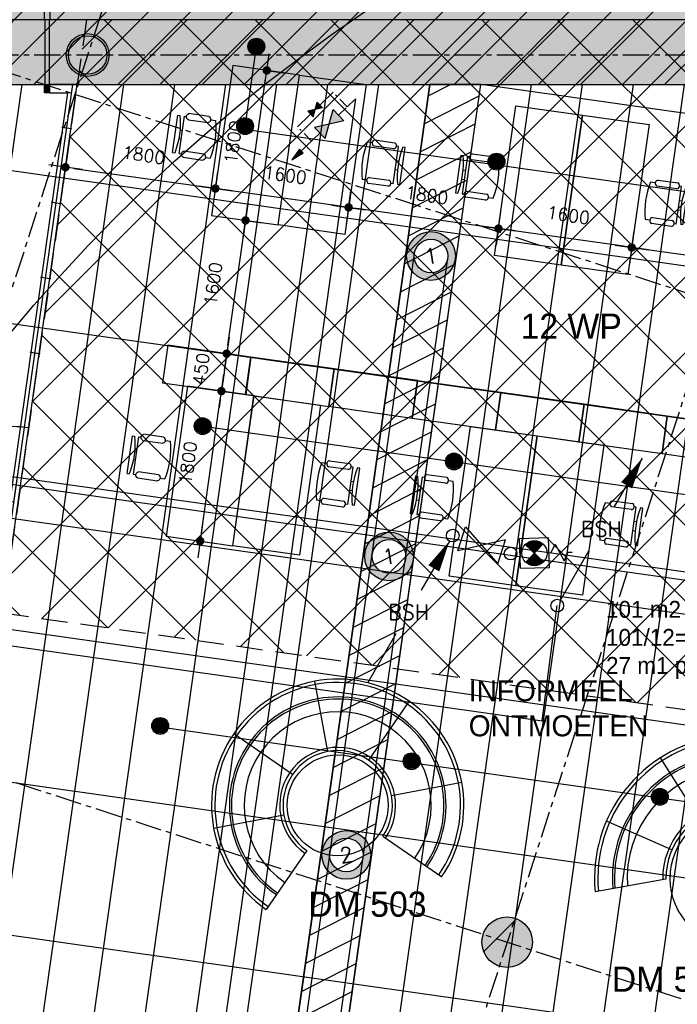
# Model space of a CAD drawing. Header units: millimetres. Extents: x -4106 to 114694, y -37499 to 54647.
# Tile 90 of 109: x 69895 to 77715, y 25161 to 36865. Entities that reach past the tile are written whole.
import ezdxf
from ezdxf.enums import TextEntityAlignment as Align

# ---------------------------------------------------------------- set-up
doc = ezdxf.new("R2010")
doc.units = ezdxf.units.MM
doc.header["$LTSCALE"] = 50
for name, pattern in [('B0301', [25, 12.5, -6.25, 0, -6.25]), ('B0702', [4.6875, 3.125, -1.5625]), ('XREF_05-werkset$0$B0702', [4.6875, 3.125, -1.5625]), ('XREF_05_Sprinkler installatie$0$2322109', [10, 5, -2, 1, -2]), ('XREF_STRAMIEN$0$B0201', [50, 31.25, -6.25, 6.25, -6.25])]:
    doc.linetypes.add(name, pattern=pattern)
for name, color, linetype in [('FOK_ BRANDSLANGHASPELS', 2, 'Continuous'), ('FOK_00_ALGEMEEN', 1, 'Continuous'), ('FOK_02B_SOLIDS', 253, 'Continuous'), ('FOK_05---_TEKST_25', 2, 'Continuous'), ('FOK_07_STRAMIEN', 13, 'B0301'), ('FOK_08---_MAATVOERING', 2, 'Continuous'), ('FOK_22_BINNENWANDEN', 2, 'Continuous'), ('FOK_72_VAST MEUBILAIR', 1, 'Continuous'), ('FOK_82_LOS MEUBILAIR', 1, 'Continuous'), ('XREF_05-werkset$0$AA28G---_PREFABBETON', 242, 'Continuous'), ('XREF_05-werkset$0$AI32XI--_HOUT', 242, 'Continuous'), ('XREF_05-werkset$0$AL28G---_PREFABBETON', 4, 'Continuous'), ('XREF_05-werkset$0$AL28XH2-_STAAL', 4, 'Continuous'), ('XREF_05-werkset$0$ALR3OR3-_OPPR30', 242, 'Continuous'), ('XREF_05_PLAFOND$0$AA00VV4-_SOLID252', 254, 'Continuous'), ('XREF_05_PLAFOND$0$AA45----_PLAFONDAFW', 1, 'Continuous'), ('XREF_05_PLAFOND$0$AI45----_PLAFONDAFW', 2, 'Continuous'), ('XREF_05_Sprinkler installatie$0$verzonken sprinkler', 6, 'Continuous'), ('XREF_05_Sprinkler installatie$0$WL$1----', 3, 'Continuous'), ('XREF_05_Sprinkler installatie$0$WL524---', 4, 'Continuous'), ('XREF_05_Sprinkler installatie$0$WL531---', 3, 'Continuous'), ('XREF_05_Sprinkler installatie$0$WL6516--', 4, 'Continuous'), ('XREF_05_Sprinkler installatie$0$WL6517--', 4, 'Continuous'), ('XREF_05_Vloergoot installaties$0$EL6131--_VG', 3, 'Continuous'), ('XREF_05_Vloergoot installaties$0$EL6222--', 3, 'Continuous'), ('XREF_STRAMIEN$0$AL$7A---_STRAMIEN', 1, 'XREF_STRAMIEN$0$B0201')]:
    doc.layers.add(name, color=color, linetype=linetype)
doc.styles.add('FOK-DIM', font='romans.shx')
doc.styles.add('XREF_05_Sprinkler installatie$0$BURO-018', font='simplex.shx', dxfattribs={"height": 180})
doc.styles.add('XREF_05_Sprinkler installatie$0$Standard', font='txt')
doc.styles.add('XREF_05_Vloergoot installaties$0$BURO-018', font='simplex.shx', dxfattribs={"height": 180})
doc.dimstyles.new('FOK-100', dxfattribs={"dimscale": 100, "dimtxt": 1.5, "dimasz": 1, "dimexe": 2, "dimexo": 0, "dimgap": 2, "dimtad": 1, "dimdec": 0, "dimzin": 11, "dimdsep": 46, "dimtxsty": 'FOK-DIM', "dimblk1": 'DOT', "dimblk2": 'DOT', "dimsah": 1, "dimcen": 2.5, "dimclrd": 256, "dimclre": 256, "dimclrt": 256, "dimadec": 0, "dimazin": 0, "dimtfac": 1, "dimtdec": 0, "dimtix": 1, "dimtmove": 2, "dimatfit": 3, "dimldrblk": 'DOT', "dimfxl": 2, "dimtolj": 1, "dimtzin": 0, "dimarcsym": 0})

# ---------------------------------------------------------------- blocks, each defined once
blk = doc.blocks.new('XREF_05-werkset$0$281B508F')
for radius in [254, 229]:
    blk.add_circle((0, 0), radius)
blk = doc.blocks.new('XREF_05-werkset$0$V-H-28G001_B09145W02')
at = {"layer": 'XREF_05-werkset$0$AA28G---_PREFABBETON'}
h = blk.add_hatch(color=254, dxfattribs=at)
edge = h.paths.add_edge_path()
edge.add_arc((0, 0), 300, 0, 360)
h = blk.add_hatch(dxfattribs=at)
h.set_pattern_fill('KALKZST', color=1, scale=880, style=0)
h.set_pattern_definition([(45, (-25612.5, -9670.3), (-390.278, 390.278), [])])
edge = h.paths.add_edge_path()
edge.add_arc((0, 0), 300, 0, 360)
at = {"layer": 'XREF_05-werkset$0$AL28G---_PREFABBETON'}
blk.add_circle((0, 0), 300, dxfattribs=at)
blk = doc.blocks.new('XREF_05-werkset$0$V-H-28X00A_09145B1')
blk.add_blockref('XREF_05-werkset$0$V-H-28G001_B09145W02', (75691, 25900))
at = {"layer": 'XREF_05-werkset$0$AL28XH2-_STAAL'}
blk.add_blockref('XREF_05-werkset$0$281B508F', (70703, 36445), dxfattribs=at)
blk = doc.blocks.new('XREF_05-werkset')
at = {"layer": 'XREF_05-werkset$0$AI32XI--_HOUT'}
blk.add_lwpolyline([(31191, 21080), (22128, 21566), (24131, 36865), (96261, 36865), (87027, -28343), (68250, -22249)], dxfattribs=at)
at = {"layer": 'XREF_05-werkset$0$ALR3OR3-_OPPR30', "linetype": 'XREF_05-werkset$0$B0702'}
blk.add_lwpolyline([(60436, 20099), (31231, 21828), (22997, 22270), (24807, 36095), (95374, 36095), (86393, -27328), (68974, -21675), (69214, 10716, 0.399143)], format="xyb", close=True, dxfattribs=at)
blk.add_blockref('XREF_05-werkset$0$V-H-28X00A_09145B1', (0, 0))
blk = doc.blocks.new('XREF_STRAMIEN')
at = {"layer": 'XREF_STRAMIEN$0$AL$7A---_STRAMIEN', "ltscale": 0.2}
for p, q in [((24193.2, 42612.9), (99881.1, 18049.7)), ((50109.6, 42612.9), (99881.1, 26460.4)), ((99881.1, 36444.7), (4081.1, 36444.7))]:
    blk.add_line(p, q, dxfattribs=at)
for points in [[(73029.1, 43612.9), (51413.1, -22993.3)], [(81439.8, 43612.9), (59022.4, -25462.8)]]:
    blk.add_lwpolyline(points, dxfattribs=at)
blk = doc.blocks.new('XREF_05_PLAFOND')
at = {"layer": 'XREF_05_PLAFOND$0$AA00VV4-_SOLID252'}
h = blk.add_hatch(color=256, dxfattribs=at)
edge = h.paths.add_edge_path(flags=16)
edge.add_line((31231, 21828), (22997, 22270))
edge.add_line((22997, 22270), (24807, 36095))
edge.add_line((24807, 36095), (95374, 36095))
edge.add_line((95374, 36095), (86393, -27328))
edge.add_line((86393, -27328), (68974, -21675))
edge.add_line((68974, -21675), (69214, 10716))
edge.add_arc((59885, 10785), 9330, 359.5745, 446.6108)
edge.add_line((60436, 20099), (31231, 21828))
edge = h.paths.add_edge_path()
edge.add_line((31161, 20520), (31178, 20830))
edge.add_line((31178, 20830), (60378, 19101))
edge.add_arc((59885, 10785), 8330, -0.4255, 86.6075, ccw=False)
edge.add_line((68215, 10723), (67969, -22305))
edge.add_line((67969, -22305), (67940, -22396))
edge.add_line((67940, -22396), (87220, -28653))
edge.add_line((87220, -28653), (96531, 37100))
edge.add_line((96531, 37100), (23925, 37100))
edge.add_line((23925, 37100), (21807, 20927))
edge.add_line((21807, 20927), (31096, 20429))
edge.add_line((31096, 20429), (31101, 20524))
edge.add_line((31101, 20524), (31161, 20520))
at = {"layer": 'XREF_05_PLAFOND$0$AA45----_PLAFONDAFW'}
h = blk.add_hatch(dxfattribs=at)
h.set_pattern_fill('ANSI31', color=256, scale=2200, angle=342.02, style=0)
h.set_pattern_definition([(27.02, (0, 0), (-124.9329, 244.9832), [])])
h.paths.add_polyline_path([(69106, -3908), (69072, -8424), (75377, 36095), (74771, 36095)])
at = {"layer": 'XREF_05_PLAFOND$0$AI45----_PLAFONDAFW'}
h = blk.add_hatch(dxfattribs=at)
h.set_pattern_fill('_USER,_O', color=256, scale=600, angle=90, pattern_type=0)
h.set_pattern_definition([(81.94, (95233.5, 35104.6), (-594.073, 84.126), [])])
edge = h.paths.add_edge_path(flags=16)
edge.add_arc((41622, 26897), 5450, 0, 360)
h.paths.add_polyline_path([(49934, 30177), (51534, 30177), (51534, 27777), (49934, 27777)], flags=16)
edge = h.paths.add_edge_path(flags=16)
edge.add_arc((86127, 26613), 3800, 0, 360)
edge = h.paths.add_edge_path(flags=16)
edge.add_arc((74999, -10767), 5450, 0, 360)
edge = h.paths.add_edge_path()
edge.add_line((31231, 21828), (22997, 22270))
edge.add_line((22997, 22270), (24807, 36095))
edge.add_line((24807, 36095), (95374, 36095))
edge.add_line((95374, 36095), (86393, -27328))
edge.add_line((86393, -27328), (68974, -21675))
edge.add_line((68974, -21675), (69214, 10716))
edge.add_arc((59885, 10785), 9330, 359.5745, 446.6108)
edge.add_line((60436, 20099), (31231, 21828))
h = blk.add_hatch(dxfattribs=at)
h.set_pattern_fill('_USER,_O', color=256, scale=1800, pattern_type=0)
h.set_pattern_definition([(351.94, (95233.5, 35104.6), (252.378, 1782.22), [])])
edge = h.paths.add_edge_path(flags=16)
edge.add_arc((74999, -10767), 5450, 0, 360)
edge = h.paths.add_edge_path(flags=16)
edge.add_arc((41622, 26897), 5450, 0, 360)
h.paths.add_polyline_path([(49934, 30177), (51534, 30177), (51534, 27777), (49934, 27777)], flags=16)
edge = h.paths.add_edge_path(flags=16)
edge.add_arc((86127, 26613), 3800, 0, 360)
edge = h.paths.add_edge_path()
edge.add_line((31231, 21828), (22997, 22270))
edge.add_line((22997, 22270), (24807, 36095))
edge.add_line((24807, 36095), (95374, 36095))
edge.add_line((95374, 36095), (86393, -27328))
edge.add_line((86393, -27328), (68974, -21675))
edge.add_line((68974, -21675), (69214, 10716))
edge.add_arc((59885, 10785), 9330, 359.5745, 446.6108)
edge.add_line((60436, 20099), (31231, 21828))
at = {"layer": 'XREF_05_PLAFOND$0$AA45----_PLAFONDAFW'}
blk.add_lwpolyline([(69106, -3908), (69072, -8424), (75377, 36095), (74771, 36095)], close=True, dxfattribs=at)
blk = doc.blocks.new('XREF_05_Sprinkler installatie$0$23SA22K6')
at = {"color": 0, "linetype": 'Continuous'}
for p, q in [((1.75, 1.75), (-1.75, 1.75)), ((-1.75, 1.75), (-1.75, -1.75)), ((1.75, -1.75), (1.75, 1.75)), ((-1.06, -1.06), (1.06, 1.06)), ((-1.06, 1.06), (1.06, -1.06)), ((1.5, 0), (2, 0)), ((2, 0), (2.5, 1)), ((2.5, 1), (3.5, -1)), ((3.5, -1), (4, 0)), ((4, 0), (4.5, 0)), ((-1.75, -1.75), (1.75, -1.75))]:
    blk.add_line(p, q, dxfattribs=at)
at = {"color": 0, "linetype": 'Continuous', "const_width": 1.5}
for points in [[(0.53, 0.53, 0.414214), (-0.53, 0.53, 1)], [(0.53, -0.53, -0.414214), (-0.53, -0.53, -1)]]:
    blk.add_lwpolyline(points, format="xyb", dxfattribs=at)
at = {"color": 0, "linetype": 'Continuous'}
blk.add_circle((0, 0), 1.5, dxfattribs=at)
at = {"color": 0, "linetype": 'Continuous', "style": 'XREF_05_Sprinkler installatie$0$BURO-018', "flags": 1}
blk.add_attdef('SA_MATCODE', (0, 0), '', height=1.8, dxfattribs=at)
blk = doc.blocks.new('XREF_05_Sprinkler installatie$0$23222202')
at = {"color": 0, "linetype": 'Continuous'}
blk.add_circle((0, 0), 1.5, dxfattribs=at)
at = {"color": 0, "linetype": 'Continuous', "style": 'XREF_05_Sprinkler installatie$0$BURO-018', "flags": 1}
blk.add_attdef('CV_MATCODE', (0, 0), '', height=1.8, dxfattribs=at)
blk = doc.blocks.new('XREF_05_Sprinkler installatie$0$SW3048301')
at = {"color": 0, "linetype": 'Continuous'}
for p, q in [((2.5, 1.5), (-2.5, -1.5)), ((-2.5, -1.5), (-2.5, 1.5)), ((-2.5, 1.5), (2.5, -1.5)), ((2.5, -1.5), (2.5, 1.5))]:
    blk.add_line(p, q, dxfattribs=at)
at = {"color": 0, "linetype": 'Continuous', "style": 'XREF_05_Sprinkler installatie$0$BURO-018', "flags": 1}
blk.add_attdef('W_ID', (0, 0), '', height=1.8, dxfattribs=at)
blk = doc.blocks.new('XREF_05_Sprinkler installatie$0$LDV4')
at = {"color": 0, "linetype": 'Continuous'}
for p, q in [((-0.25, -0.433), (-2.5, -4.33)), ((-4.5, -7.794), (-6.75, -11.691))]:
    blk.add_line(p, q, dxfattribs=at)
blk.add_lwpolyline([(-0.25, -0.433, 0, 1, 0), (-1.5, -2.598, 1, 1, 0)], format="xyseb", dxfattribs=at)
blk.add_circle((0, 0), 0.5, dxfattribs=at)
at = {"color": 0, "linetype": 'Continuous', "style": 'XREF_05_Sprinkler installatie$0$BURO-018'}
blk.add_attdef('LD_TEXT1', text='', height=1.8, dxfattribs=at).set_placement((-3.5, -6.062), align=Align.MIDDLE)
blk = doc.blocks.new('XREF_05_Sprinkler installatie$0$SP-KOP02')
at = {"color": 0, "linetype": 'Continuous'}
for p, q in [((-0.87, -0.02), (0.02, 0.87)), ((-0.85, -0.22), (0.22, 0.85)), ((-0.84, 0.23), (-0.23, 0.84)), ((-0.79, -0.38), (0.38, 0.79)), ((-0.7, -0.52), (0.52, 0.7)), ((-0.6, -0.64), (0.64, 0.6)), ((-0.47, -0.74), (0.74, 0.47)), ((-0.32, -0.81), (0.81, 0.32)), ((-0.14, -0.86), (0.86, 0.14)), ((0.07, -0.87), (0.87, -0.07)), ((0.38, -0.79), (0.79, -0.38))]:
    blk.add_line(p, q, dxfattribs=at)
at = {"color": 0, "linetype": 'Continuous', "const_width": 0.875}
blk.add_lwpolyline([(-0.44, 0, 1), (0.44, 0, 1)], format="xyb", close=True, dxfattribs=at)
at = {"color": 0, "linetype": 'Continuous'}
for radius in [1, 0.875]:
    blk.add_circle((0, 0), radius, dxfattribs=at)
at = {"color": 0, "linetype": 'Continuous', "style": 'XREF_05_Sprinkler installatie$0$Standard', "flags": 1}
for tag, p in [('SP_MATCODE', (2, 2)), ('SP_TEMP', (2, -3)), ('SP_DOORL', (2, -5)), ('SP_KFACT', (2, -7)), ('SP_SPRHK', (2, -9)), ('SP_KLEP', (2, -11))]:
    blk.add_attdef(tag, p, '', height=1, dxfattribs=at)
blk = doc.blocks.new('XREF_05_Sprinkler installatie$0$SW3048-NC')
at = {"color": 0, "linetype": 'Continuous'}
blk.add_solid([(-2.5, 1.5), (0, 0), (-2.5, -1.5)], dxfattribs=at)
blk = doc.blocks.new('XREF_05_Sprinkler installatie$0$LU-PIJL5')
at = {"color": 0, "linetype": 'Continuous'}
for p, q in [((0, 0), (-7.5, 0)), ((-2.5, -0.5), (-2.5, 0.5)), ((-2.5, 0.5), (0, 0)), ((0, 0), (-2.5, -0.5))]:
    blk.add_line(p, q, dxfattribs=at)
blk.add_solid([(-2.5, 0.5), (-2.5, -0.5), (0, 0)], dxfattribs=at)
blk = doc.blocks.new('XREF_05_Sprinkler installatie$0$A$C3E504B32')
at = {"layer": 'XREF_05_Sprinkler installatie$0$WL531---', "linetype": 'XREF_05_Sprinkler installatie$0$2322109'}
for p, q in [((398, 1513), (241, 1747)), ((398, 1513), (0, 1246)), ((555, 1279), (398, 1513)), ((1055, 533), (657, 266))]:
    blk.add_line(p, q, dxfattribs=at)
at = {"layer": 'XREF_05_Sprinkler installatie$0$WL531---'}
blk.add_line((657, 266), (0, 1246), dxfattribs=at)
at = {"layer": 'XREF_05_Sprinkler installatie$0$WL$1----'}
for name, p, xscale, yscale, zscale, rotation in [('XREF_05_Sprinkler installatie$0$SW3048-NC', (727, 1023), -123.1999999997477, 123.1999999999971, 123.2, 123.8407867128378), ('XREF_05_Sprinkler installatie$0$SW3048301', (727, 1023), -123.1999999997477, 123.1999999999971, 123.2, 303.8407867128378), ('XREF_05_Sprinkler installatie$0$SW3048-NC', (727, 1023), -123.1999999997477, 123.1999999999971, 123.2, 303.8407867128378), ('XREF_05_Sprinkler installatie$0$SW3048301', (329, 756), -61.59999999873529, 61.59999999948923, 61.60000000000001, 303.8407867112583), ('XREF_05_Sprinkler installatie$0$SW3048-NC', (329, 756), -61.59999999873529, 61.59999999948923, 61.60000000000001, 123.8407867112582), ('XREF_05_Sprinkler installatie$0$SW3048-NC', (329, 756), -61.59999999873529, 61.59999999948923, 61.60000000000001, 303.8407867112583)]:
    blk.add_blockref(name, p, dxfattribs=dict(at, xscale=xscale, yscale=yscale, zscale=zscale, rotation=rotation))
at = {"layer": 'XREF_05_Sprinkler installatie$0$WL531---', "linetype": 'XREF_05_Sprinkler installatie$0$2322109', "xscale": -123.1999999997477, "yscale": 123.1999999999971, "zscale": 123.2, "rotation": 123.8407867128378}
blk.add_blockref('XREF_05_Sprinkler installatie$0$LU-PIJL5', (1413, 0), dxfattribs=at)
blk = doc.blocks.new('XREF_05_Sprinkler installatie$0$LDV1')
at = {"color": 0, "linetype": 'Continuous'}
for p, q in [((4.5, 7.794), (6.75, 11.691)), ((0.25, 0.433), (2.5, 4.33))]:
    blk.add_line(p, q, dxfattribs=at)
blk.add_lwpolyline([(6.75, 11.691, 0, 1, 0), (5.5, 9.526, 1, 1, 0)], format="xyseb", dxfattribs=at)
blk.add_circle((0, 0), 0.5, dxfattribs=at)
at = {"color": 0, "linetype": 'Continuous', "style": 'XREF_05_Sprinkler installatie$0$BURO-018'}
blk.add_attdef('LD_TEXT1', text='', height=1.8, dxfattribs=at).set_placement((3.5, 6.062), align=Align.MIDDLE)
blk = doc.blocks.new('XREF_05_Sprinkler installatie')
at = {"layer": 'XREF_05_Sprinkler installatie$0$verzonken sprinkler'}
h = blk.add_hatch(dxfattribs=at)
h.set_pattern_fill('JIS_WOOD', color=256, scale=500, style=0)
h.set_pattern_definition([(45, (3.27, -36464.7), (-250, 250), [])])
h.paths.add_polyline_path([(24807, 36095), (95374, 36095), (86393, -27327), (68969, -21673), (69211, 10226), (69062, 12468), (68691, 13867), (68341, 14728), (67609, 16019), (67276, 16479), (66138, 17710), (64799, 18714), (64109, 19104), (63010, 19574), (61838, 19909), (60552, 20091), (59093, 20179), (23005, 22333)], flags=16)
h.paths.add_polyline_path([(24131, 36865), (96542, 37109), (87228, -28665), (68231, -22243), (68457, 9789), (68440, 11432), (68332, 12290), (67835, 13662), (67691, 14033), (66839, 15594), (65842, 16785), (63694, 18334), (62337, 18877), (59567, 19359), (56814, 19564), (22128, 21567)])
blk.add_lwpolyline([(24807, 36095), (95374, 36095), (86393, -27327), (68969, -21673), (69211, 10226), (69062, 12468), (68691, 13867), (68341, 14728), (67609, 16019), (67276, 16479), (66138, 17710), (64799, 18714), (64109, 19104), (63010, 19574), (61838, 19909), (60552, 20091), (59093, 20179), (23005, 22333)], close=True, dxfattribs=at)
at = {"layer": 'XREF_05_Sprinkler installatie$0$WL524---'}
for p, q in [((72711, 36574), (72568, 35563)), ((70288, 10474), (73892, 35923)), ((72568, 35563), (81485, 34301)), ((72050, 32039), (81017, 30769)), ((71560, 28458), (81714, 27020))]:
    blk.add_line(p, q, dxfattribs=at)
at = {"layer": 'XREF_05_Sprinkler installatie$0$WL531---'}
for p, q in [((53487, 31733), (76106, 28530)), ((76106, 28530), (76287, 29901))]:
    blk.add_line(p, q, dxfattribs=at)
at = {"layer": 'XREF_05_Sprinkler installatie$0$WL$1----'}
ref = blk.add_blockref('XREF_05_Sprinkler installatie$0$LDV1', (76287, 29901), dxfattribs=dict(at, xscale=150, yscale=150, zscale=150))
ref.add_attrib('LD_TEXT1', 'BSH', dxfattribs={"layer": '0', "color": 1, "linetype": 'Continuous', "height": 180, "style": 'XREF_05_Sprinkler installatie$0$BURO-018'}).set_placement((76812, 30811), align=Align.MIDDLE)
ref = blk.add_blockref('XREF_05_Sprinkler installatie$0$LDV4', (75044, 30733), dxfattribs=dict(at, xscale=150, yscale=150, zscale=150))
ref.add_attrib('LD_TEXT1', 'BSH', dxfattribs={"layer": '0', "color": 1, "linetype": 'Continuous', "height": 180, "style": 'XREF_05_Sprinkler installatie$0$BURO-018'}).set_placement((74519, 29823), align=Align.MIDDLE)
at = {"layer": 'XREF_05_Sprinkler installatie$0$WL$1----', "xscale": 100.000000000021, "yscale": 100, "zscale": 100, "rotation": 341.7914641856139}
blk.add_blockref('XREF_05_Sprinkler installatie$0$SW3048301', (75388, 30616), dxfattribs=at)
at = {"layer": 'XREF_05_Sprinkler installatie$0$WL531---', "xscale": 100.0000000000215, "yscale": 99.9999999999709, "zscale": 100, "rotation": 1.704047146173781}
blk.add_blockref('XREF_05_Sprinkler installatie$0$23SA22K6', (76015, 30524), dxfattribs=at)
at = {"layer": 'XREF_05_Sprinkler installatie$0$WL531---', "xscale": 50, "yscale": 50, "zscale": 50}
blk.add_blockref('XREF_05_Sprinkler installatie$0$23222202', (75732, 30519), dxfattribs=at)
at = {"layer": 'XREF_05_Sprinkler installatie$0$WL6516--', "xscale": 99.9999999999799, "yscale": 100, "zscale": 100, "rotation": 7.589429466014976}
for p in [(72709, 36545), (72575, 35599), (75564, 35178), (72070, 32034), (75059, 31614), (71566, 28470), (74555, 28050), (77507, 27628)]:
    blk.add_blockref('XREF_05_Sprinkler installatie$0$SP-KOP02', p, dxfattribs=at)
at = {"layer": 'XREF_05_Sprinkler installatie$0$WL6517--', "xscale": 0.4999999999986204, "yscale": 0.5, "zscale": 0.5, "rotation": 280.0161482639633}
blk.add_blockref('XREF_05_Sprinkler installatie$0$A$C3E504B32', (73009, 35893), dxfattribs=at)
blk = doc.blocks.new('XREF_05_Vloergoot installaties$0$E00415')
at = {"linetype": 'Continuous'}
h = blk.add_hatch(color=0, dxfattribs=at)
edge = h.paths.add_edge_path()
edge.add_arc((0, 0), 2.9, 0, 360)
edge = h.paths.add_edge_path(flags=16)
edge.add_arc((0, 0), 2, 0, 360)
at = {"color": 0, "linetype": 'Continuous'}
for radius in [2.9, 2]:
    blk.add_circle((0, 0), radius, dxfattribs=at)
at = {"color": 0, "linetype": 'Continuous', "style": 'XREF_05_Vloergoot installaties$0$BURO-018'}
for tag, p in [('E_GKAST', (0, 8)), ('E_GROEP', (0, 5)), ('E_SGROEP', (4.5, 5))]:
    blk.add_attdef(tag, text='', height=1.8, dxfattribs=at).set_placement(p, align=Align.MIDDLE)
at = {"color": 0, "linetype": 'Continuous', "style": 'XREF_05_Vloergoot installaties$0$BURO-018', "flags": 1}
for tag, p in [('E_VERMCODE', (13, 5)), ('E_MATCODE', (0, 0))]:
    blk.add_attdef(tag, text='', height=1.8, dxfattribs=at).set_placement(p, align=Align.MIDDLE)
blk = doc.blocks.new('XREF_05_Vloergoot installaties')
at = {"layer": 'XREF_05_Vloergoot installaties$0$EL6131--_VG'}
for p, q in [((38426, 35803), (80280, 29852)), ((38772, 35349), (80224, 29456)), ((74587, 34084), (73581, 26964)), ((74983, 34029), (73977, 26909)), ((73581, 26965), (72563, 19825)), ((73977, 26909), (72959, 19769))]:
    blk.add_line(p, q, dxfattribs=at)
at = {"layer": 'XREF_05_Vloergoot installaties$0$EL6222--'}
ref = blk.add_blockref('XREF_05_Vloergoot installaties$0$E00415', (74785, 34056), dxfattribs=dict(at, xscale=100.000000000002, yscale=100, zscale=100, rotation=351.5354125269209))
ref.add_attrib('E_GROEP', '1', dxfattribs={"layer": '0', "color": 1, "linetype": 'Continuous', "height": 180, "rotation": 9.5113, "style": 'XREF_05_Vloergoot installaties$0$BURO-018'}).set_placement((74785, 34056), align=Align.MIDDLE)
ref = blk.add_blockref('XREF_05_Vloergoot installaties$0$E00415', (74287, 30485), dxfattribs=dict(at, xscale=100.000000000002, yscale=100, zscale=100, rotation=351.5354125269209))
ref.add_attrib('E_GROEP', '1', dxfattribs={"layer": '0', "color": 1, "linetype": 'Continuous', "height": 180, "rotation": 9.5113, "style": 'XREF_05_Vloergoot installaties$0$BURO-018'}).set_placement((74287, 30485), align=Align.MIDDLE)
ref = blk.add_blockref('XREF_05_Vloergoot installaties$0$E00415', (73779, 26937), dxfattribs=dict(at, xscale=100.000000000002, yscale=100, zscale=100, rotation=351.5354125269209))
ref.add_attrib('E_GROEP', '2', dxfattribs={"layer": '0', "color": 1, "linetype": 'Continuous', "height": 180, "rotation": 9.5113, "style": 'XREF_05_Vloergoot installaties$0$BURO-018'}).set_placement((73779, 26937), align=Align.MIDDLE)
blk = doc.blocks.new('WP 1600-800')
at = {"linetype": 'Continuous'}
for p, q in [((569, 1600), (595, 1600)), ((569, 1600), (569, 1150)), ((648, 1600), (675, 1600)), ((648, 1600), (648, 1150)), ((701, 1636), (940, 1636)), ((940, 1564), (701, 1564)), ((966, 1600), (1022, 1600)), ((648, 1428), (620, 1428)), ((621, 1322), (648, 1322)), ((701, 1186), (940, 1186)), ((569, 1150), (595, 1150)), ((648, 1150), (675, 1150)), ((936, 1113), (697, 1113)), ((966, 1150), (1022, 1150))]:
    blk.add_line(p, q, dxfattribs=at)
blk.add_lwpolyline([(1134, 2275), (1934, 2275), (1934, 475), (1134, 475)], close=True)
for centre, radius, start, end in [((-349, 1375), 971, 346.5803, 13.4197), ((713, 1600), 37.7, 107.2856, 252.7144), ((929, 1600), 37.7, 287.2856, 72.7144), ((78, 1375), 971, 346.5803, 13.4197), ((711, 1149), 38.2, 104.3544, 248.7073), ((926, 1150), 38.2, 284.3544, 68.7073)]:
    blk.add_arc(centre, radius, start, end, dxfattribs=at)
blk = doc.blocks.new('gevelaansluiting recht')
at = {"layer": 'FOK_22_BINNENWANDEN'}
blk.add_hatch(color=256, dxfattribs=at).paths.add_polyline_path([(4, 30), (-4, -30), (-237, 3), (-229, 63)])
for points in [[(-992, 166), (-999, 116)], [(-229, 58), (-992, 166)], [(-236, 8), (-999, 116)]]:
    blk.add_lwpolyline(points, dxfattribs=at)
blk.add_lwpolyline([(4, 30), (-4, -30), (-237, 3), (-229, 63)], close=True, dxfattribs=at)
blk = doc.blocks.new('A$C46E716B0')
at = {"layer": 'FOK_00_ALGEMEEN', "color": 13}
for points in [[(0, 0), (0, 900)], [(0, 0), (900, 0)]]:
    blk.add_lwpolyline(points, dxfattribs=at)
blk.add_arc((0, 0), 900, 0, 90, dxfattribs=at)
blk = doc.blocks.new('A$C094F4788')
at = {"layer": 'Defpoints'}
blk.add_lwpolyline([(5, 19), (104, 5)], dxfattribs=at)
blk.add_point((5, 19), dxfattribs=at)
at = {"layer": 'Defpoints', "color": 5}
for p in [(5, 19), (104, 5)]:
    blk.add_point(p, dxfattribs=at)
at = {"layer": 'FOK_22_BINNENWANDEN', "color": 5}
for centre in [(5, 19), (104, 5)]:
    blk.add_circle(centre, 5, dxfattribs=at)
blk = doc.blocks.new('DOT')
at = {"color": 0}
blk.add_line((-2, 0), (2, 0), dxfattribs=at)
at = {"color": 0, "const_width": 0.5}
blk.add_lwpolyline([(-0.25, 0, 1), (0.25, 0, 1)], format="xyb", close=True, dxfattribs=at)
blk = doc.blocks.new('*D36')
at = {"layer": 'Defpoints', "color": 0}
for p in [(72222, 34858), (72222, 34858), (73806, 34634)]:
    blk.add_point(p, dxfattribs=at)
at = {"layer": 'FOK_08---_MAATVOERING', "lineweight": -2}
for p, q in [((72222, 34858), (72250, 35057)), ((73707, 34648), (72321, 34844)), ((73806, 34634), (73778, 34436))]:
    blk.add_line(p, q, dxfattribs=at)
at = {"layer": 'FOK_08---_MAATVOERING', "lineweight": -2, "xscale": 100, "yscale": 100, "zscale": 100}
for p, rotation in [((72222, 34858), 171.9399999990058), ((73806, 34634), 351.9399999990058)]:
    blk.add_blockref('DOT', p, dxfattribs=dict(at, rotation=rotation))
at = {"layer": 'FOK_08---_MAATVOERING', "insert": (73052, 35019), "char_height": 150, "attachment_point": 5, "rotation": 351.94, "style": 'FOK-DIM'}
blk.add_mtext('\\A1;1600', dxfattribs=at)
blk = doc.blocks.new('*D37')
at = {"layer": 'Defpoints', "color": 0}
for p in [(73805, 34626), (73806, 34634), (75588, 34382)]:
    blk.add_point(p, dxfattribs=at)
at = {"layer": 'FOK_08---_MAATVOERING', "lineweight": -2}
for p, q in [((73805, 34626), (73834, 34832)), ((75489, 34396), (73905, 34620)), ((75588, 34382), (75560, 34184))]:
    blk.add_line(p, q, dxfattribs=at)
at = {"layer": 'FOK_08---_MAATVOERING', "lineweight": -2, "xscale": 100, "yscale": 100, "zscale": 100}
for p, rotation in [((73806, 34634), 171.9399999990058), ((75588, 34382), 351.9399999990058)]:
    blk.add_blockref('DOT', p, dxfattribs=dict(at, rotation=rotation))
at = {"layer": 'FOK_08---_MAATVOERING', "insert": (74736, 34780), "char_height": 150, "attachment_point": 5, "rotation": 351.94, "style": 'FOK-DIM'}
blk.add_mtext('\\A1;1800', dxfattribs=at)
blk = doc.blocks.new('*D38')
at = {"layer": 'Defpoints', "color": 0}
for p in [(75588, 34382), (75588, 34382), (77172, 34157)]:
    blk.add_point(p, dxfattribs=at)
at = {"layer": 'FOK_08---_MAATVOERING', "lineweight": -2}
for p, q in [((75588, 34382), (75616, 34580)), ((77073, 34171), (75687, 34368)), ((77172, 34157), (77144, 33959))]:
    blk.add_line(p, q, dxfattribs=at)
at = {"layer": 'FOK_08---_MAATVOERING', "lineweight": -2, "xscale": 100, "yscale": 100, "zscale": 100}
for p, rotation in [((75588, 34382), 171.9399999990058), ((77172, 34157), 351.9399999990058)]:
    blk.add_blockref('DOT', p, dxfattribs=dict(at, rotation=rotation))
at = {"layer": 'FOK_08---_MAATVOERING', "insert": (76419, 34542), "char_height": 150, "attachment_point": 5, "rotation": 351.94, "style": 'FOK-DIM'}
blk.add_mtext('\\A1;1600', dxfattribs=at)
blk = doc.blocks.new('*D39')
at = {"layer": 'Defpoints', "color": 0}
for p in [(77172, 34157), (77172, 34157), (78954, 33905)]:
    blk.add_point(p, dxfattribs=at)
at = {"layer": 'FOK_08---_MAATVOERING', "lineweight": -2}
for p, q in [((77172, 34157), (77200, 34355)), ((78855, 33919), (77271, 34143)), ((78954, 33905), (78926, 33707))]:
    blk.add_line(p, q, dxfattribs=at)
at = {"layer": 'FOK_08---_MAATVOERING', "lineweight": -2, "xscale": 100, "yscale": 100, "zscale": 100}
for p, rotation in [((77172, 34157), 171.9399999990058), ((78954, 33905), 351.9399999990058)]:
    blk.add_blockref('DOT', p, dxfattribs=dict(at, rotation=rotation))
at = {"layer": 'FOK_08---_MAATVOERING', "insert": (78102, 34304), "char_height": 150, "attachment_point": 5, "rotation": 351.94, "style": 'FOK-DIM'}
blk.add_mtext('\\A1;1800', dxfattribs=at)
blk = doc.blocks.new('*D41')
at = {"layer": 'Defpoints', "color": 0}
for p in [(72581, 34479), (72581, 34479), (72356, 32895)]:
    blk.add_point(p, dxfattribs=at)
at = {"layer": 'FOK_08---_MAATVOERING', "lineweight": -2}
for p, q in [((72581, 34479), (72779, 34451)), ((72371, 32994), (72567, 34380)), ((72356, 32895), (72555, 32867))]:
    blk.add_line(p, q, dxfattribs=at)
at = {"layer": 'FOK_08---_MAATVOERING', "lineweight": -2, "xscale": 100, "yscale": 100, "zscale": 100}
for p, rotation in [((72581, 34479), 81.93999999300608), ((72356, 32895), 261.9399999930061)]:
    blk.add_blockref('DOT', p, dxfattribs=dict(at, rotation=rotation))
at = {"layer": 'FOK_08---_MAATVOERING', "insert": (72196, 33726), "char_height": 150, "attachment_point": 5, "rotation": 81.94, "style": 'FOK-DIM'}
blk.add_mtext('\\A1;1600', dxfattribs=at)
blk = doc.blocks.new('*D42')
at = {"layer": 'Defpoints', "color": 0}
for p in [(72356, 32895), (72293, 32450), (72293, 32450)]:
    blk.add_point(p, dxfattribs=at)
at = {"layer": 'FOK_08---_MAATVOERING', "lineweight": -2}
for p, q in [((72371, 32994), (72385, 33093)), ((72356, 32895), (72293, 32450)), ((72356, 32895), (72555, 32867)), ((72293, 32450), (72491, 32422)), ((72279, 32351), (72265, 32252))]:
    blk.add_line(p, q, dxfattribs=at)
at = {"layer": 'FOK_08---_MAATVOERING', "lineweight": -2, "xscale": 100, "yscale": 100, "zscale": 100}
for p, rotation in [((72356, 32895), 261.9399999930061), ((72293, 32450), 81.93999999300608)]:
    blk.add_blockref('DOT', p, dxfattribs=dict(at, rotation=rotation))
at = {"layer": 'FOK_08---_MAATVOERING', "insert": (72053, 32711), "char_height": 150, "attachment_point": 5, "rotation": 81.94, "style": 'FOK-DIM'}
blk.add_mtext('\\A1;450', dxfattribs=at)
blk = doc.blocks.new('*D43')
at = {"layer": 'Defpoints', "color": 0}
for p in [(72293, 32450), (72293, 32450), (72041, 30668)]:
    blk.add_point(p, dxfattribs=at)
at = {"layer": 'FOK_08---_MAATVOERING', "lineweight": -2}
for p, q in [((72293, 32450), (72491, 32422)), ((72055, 30767), (72279, 32351)), ((72041, 30668), (72239, 30639))]:
    blk.add_line(p, q, dxfattribs=at)
at = {"layer": 'FOK_08---_MAATVOERING', "lineweight": -2, "xscale": 100, "yscale": 100, "zscale": 100}
for p, rotation in [((72293, 32450), 81.9399999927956), ((72041, 30668), 261.9399999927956)]:
    blk.add_blockref('DOT', p, dxfattribs=dict(at, rotation=rotation))
at = {"layer": 'FOK_08---_MAATVOERING', "insert": (71895, 31597), "char_height": 150, "attachment_point": 5, "rotation": 81.94, "style": 'FOK-DIM'}
blk.add_mtext('\\A1;1800', dxfattribs=at)
blk = doc.blocks.new('*D44')
at = {"layer": 'Defpoints', "color": 0}
for p in [(72833, 36262), (72833, 36262), (72581, 34479)]:
    blk.add_point(p, dxfattribs=at)
at = {"layer": 'FOK_08---_MAATVOERING', "lineweight": -2}
for p, q in [((72833, 36262), (73031, 36234)), ((72595, 34579), (72819, 36163)), ((72581, 34479), (72779, 34451))]:
    blk.add_line(p, q, dxfattribs=at)
at = {"layer": 'FOK_08---_MAATVOERING', "lineweight": -2, "xscale": 100, "yscale": 100, "zscale": 100}
for p, rotation in [((72833, 36262), 81.9399999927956), ((72581, 34479), 261.9399999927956)]:
    blk.add_blockref('DOT', p, dxfattribs=dict(at, rotation=rotation))
at = {"layer": 'FOK_08---_MAATVOERING', "insert": (72435, 35409), "char_height": 150, "attachment_point": 5, "rotation": 81.94, "style": 'FOK-DIM'}
blk.add_mtext('\\A1;1800', dxfattribs=at)
blk = doc.blocks.new('*D45')
at = {"layer": 'Defpoints', "color": 0}
for p in [(70441, 35119), (72222, 34858), (72222, 34858)]:
    blk.add_point(p, dxfattribs=at)
at = {"layer": 'FOK_08---_MAATVOERING', "lineweight": -2}
for p, q in [((70441, 35119), (70411, 34913)), ((70538, 35097), (72123, 34873)), ((72222, 34858), (72250, 35057))]:
    blk.add_line(p, q, dxfattribs=at)
at = {"layer": 'FOK_08---_MAATVOERING', "lineweight": -2, "xscale": 100, "yscale": 100, "zscale": 100}
for p, rotation in [((70439, 35111), 171.9399999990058), ((72222, 34858), 351.9399999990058)]:
    blk.add_blockref('DOT', p, dxfattribs=dict(at, rotation=rotation))
at = {"layer": 'FOK_08---_MAATVOERING', "insert": (71369, 35257), "char_height": 150, "attachment_point": 5, "rotation": 351.94, "style": 'FOK-DIM'}
blk.add_mtext('\\A1;1800', dxfattribs=at)
blk = doc.blocks.new('A$C4D8164B4')
at = {"layer": 'FOK_ BRANDSLANGHASPELS', "color": 2}
blk.add_circle((20000, 20000), 20000, dxfattribs=at)
blk = doc.blocks.new('kast')
at = {"layer": 'FOK_82_LOS MEUBILAIR'}
blk.add_lwpolyline([(-1052, -305), (-62, -446), (1, 0), (-989, 140)], close=True, dxfattribs=at)
blk = doc.blocks.new('A$C244674B4')
at = {"layer": 'FOK_72_VAST MEUBILAIR', "color": 253}
for points in [[(1500, 1711), (1500, 2561)], [(1040, 1520), (439, 2121)], [(1960, 1520), (2561, 2121)], [(850, 1061), (0, 1061)], [(2150, 1061), (3000, 1061)]]:
    blk.add_lwpolyline(points, dxfattribs=at)
at = {"layer": 'FOK_72_VAST MEUBILAIR', "color": 2}
for points in [[(1040, 601), (439, 0)], [(1960, 601), (2561, 0)]]:
    blk.add_lwpolyline(points, dxfattribs=at)
at = {"layer": 'FOK_72_VAST MEUBILAIR'}
blk.add_circle((1500, 1061), 600, dxfattribs=at)
at = {"layer": 'FOK_72_VAST MEUBILAIR', "color": 2}
for radius in [1500, 650]:
    blk.add_arc((1500, 1061), radius, 315, 225, dxfattribs=at)
at = {"layer": 'FOK_72_VAST MEUBILAIR', "color": 253}
for radius in [1460, 1263, 689]:
    blk.add_arc((1500, 1061), radius, 315, 225, dxfattribs=at)
at = {"layer": 'FOK_72_VAST MEUBILAIR'}
for radius in [1288, 1112]:
    blk.add_arc((1500, 1061), radius, 315, 225, dxfattribs=at)
blk = doc.blocks.new('A$C3FCD214D')
at = {"layer": 'FOK_72_VAST MEUBILAIR', "color": 253}
for points in [[(1700, 1948), (1700, 2798)], [(1228, 1805), (756, 2511)], [(2172, 1805), (2644, 2511)], [(915, 1423), (129, 1748)], [(2485, 1423), (3271, 1748)], [(866, 932), (33, 766)], [(2534, 932), (3367, 766)]]:
    blk.add_lwpolyline(points, dxfattribs=at)
at = {"layer": 'FOK_72_VAST MEUBILAIR', "color": 2}
for points in [[(1007, 605), (402, 0)], [(2393, 605), (2998, 0)]]:
    blk.add_lwpolyline(points, dxfattribs=at)
at = {"layer": 'FOK_72_VAST MEUBILAIR'}
blk.add_circle((1700, 1098), 800, dxfattribs=at)
at = {"layer": 'FOK_72_VAST MEUBILAIR', "color": 2}
for radius, start, end in [(1700, 319.7719, 220.2281), (850, 324.5773, 215.4227)]:
    blk.add_arc((1700, 1098), radius, start, end, dxfattribs=at)
at = {"layer": 'FOK_72_VAST MEUBILAIR', "color": 253}
for radius, start, end in [(1660, 319.8872, 220.1128), (1463, 320.5475, 219.4525), (889, 324.1559, 215.8441)]:
    blk.add_arc((1700, 1098), radius, start, end, dxfattribs=at)
at = {"layer": 'FOK_72_VAST MEUBILAIR'}
for radius, start, end in [(1488, 320.4553, 219.5447), (1312, 321.1879, 218.8121)]:
    blk.add_arc((1700, 1098), radius, start, end, dxfattribs=at)

msp = doc.modelspace()

# ---------------------------------------------------------------- hatches: boundary and pattern name
at = {"layer": 'FOK_08---_MAATVOERING'}
h = msp.add_hatch(dxfattribs=at)
h.set_pattern_fill('ANSI37', color=254, scale=200, style=0)
h.paths.add_polyline_path([(70687.8, 36864.7), (69689.4, 29814.6), (82166.3, 28047.7), (83414.9, 36864.7)])
at = {"layer": 'FOK_22_BINNENWANDEN'}
msp.add_hatch(color=256, dxfattribs=at).paths.add_polyline_path([(70251, 36094.7), (70251, 35994.7), (70191, 35994.7), (70191, 36094.7)])

# ---------------------------------------------------------------- linework, layer by layer
at = {"layer": 'FOK_08---_MAATVOERING', "color": 13, "linetype": 'B0702', "ltscale": 2}
msp.add_lwpolyline([(70687.8, 36864.7), (69689.4, 29814.6), (82166.3, 28047.7), (83414.9, 36864.7), (70687.8, 36864.7)], dxfattribs=at)
at = {"layer": 'FOK_22_BINNENWANDEN'}
for points in [[(62602.8, 27553.8), (69236.1, 26613.5), (70578.7, 36094.7), (70251, 36094.7)], [(70000.6, 32012), (69901.6, 32026)]]:
    msp.add_lwpolyline(points, dxfattribs=at)
msp.add_lwpolyline([(70251, 36094.7), (70251, 35994.7), (70191, 35994.7), (70191, 36094.7)], close=True, dxfattribs=at)
at = {"layer": 'FOK_22_BINNENWANDEN', "ltscale": 0.5}
msp.add_lwpolyline([(70251, 35994.7), (70463.6, 35994.7), (69740.4, 30887.6)], dxfattribs=at)

# ---------------------------------------------------------------- block references
for name in ['XREF_05_Sprinkler installatie', 'XREF_05_PLAFOND', 'XREF_05_Vloergoot installaties']:
    msp.add_blockref(name, (0, 0))
at = {"layer": 'FOK_ BRANDSLANGHASPELS'}
for p in [(40125.7, 11556.7), (65187.1, 382.2)]:
    msp.add_blockref('A$C4D8164B4', p, dxfattribs=at)
at = {"layer": 'FOK_02B_SOLIDS'}
for name, p, rotation in [('A$C244674B4', (72394.6, 26209.6), 10.50503032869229), ('A$C3FCD214D', (76407.4, 26729.6), 325.1217955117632)]:
    msp.add_blockref(name, p, dxfattribs=dict(at, rotation=rotation))
at = {"layer": 'FOK_07_STRAMIEN'}
msp.add_blockref('XREF_STRAMIEN', (0, 0), dxfattribs=at)
at = {"layer": 'FOK_22_BINNENWANDEN'}
for name, p in [('XREF_05-werkset', (0, 0)), ('A$C094F4788', (70400.6, 35566.5)), ('A$C094F4788', (70274.5, 34675.4)), ('A$C094F4788', (70148.3, 33784.3)), ('A$C094F4788', (70022.1, 32893.1))]:
    msp.add_blockref(name, p, dxfattribs=at)
for name, p, rotation in [('gevelaansluiting recht', (70221, 37099.8), 98.05970109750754), ('A$C46E716B0', (69824.9, 31127.9), 81.93498784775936)]:
    msp.add_blockref(name, p, dxfattribs=dict(at, rotation=rotation))
at = {"layer": 'FOK_82_LOS MEUBILAIR', "xscale": -1}
for p, rotation in [((71372.5, 36948.1), 171.9400000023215), ((70832.7, 33136.1), 171.9399999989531)]:
    msp.add_blockref('WP 1600-800', p, dxfattribs=dict(at, rotation=rotation))
at = {"layer": 'FOK_82_LOS MEUBILAIR'}
for p, rotation in [((75202.1, 36405.8), 171.9400000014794), ((74353.2, 33748.9), 351.9399999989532), ((78568.4, 35929.1), 171.9399999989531), ((74662.3, 32593.8), 171.9399999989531), ((73813.4, 29937), 351.9399999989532), ((78028.5, 32117.1), 171.9399999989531)]:
    msp.add_blockref('WP 1600-800', p, dxfattribs=dict(at, rotation=rotation))
for p in [(72643.8, 32854.6), (73633.9, 32714.4), (74624.1, 32574.2), (75614.2, 32434), (76604.3, 32293.8), (77594.4, 32153.5), (78584.5, 32013.3)]:
    msp.add_blockref('kast', p, dxfattribs=at)

# ---------------------------------------------------------------- texts
at = {"layer": 'FOK_05---_TEKST_25', "color": 2, "insert": (75234.1, 29013.2), "char_height": 250, "width": 57960.996, "attachment_point": 1}
msp.add_mtext('{\\fCentury Gothic|b0|i0|c0|p34;INFORMEEL\\PONTMOETEN}', dxfattribs=at)
at = {"layer": 'FOK_08---_MAATVOERING', "color": 13, "linetype": 'B0702', "ltscale": 2, "insert": (76866.7, 29956), "char_height": 200, "width": 57960.996, "attachment_point": 1}
msp.add_mtext('{\\fCentury Gothic|b0|i0|c0|p34;101 m2\\P101/12=8,4 m2 p.p.\\P27 m1 plank (12 m1 persoonlijk)}', dxfattribs=at)
at = {"layer": 'FOK_72_VAST MEUBILAIR', "color": 2, "char_height": 300, "width": 57960.996, "attachment_point": 1}
for s, insert in [('{\\fCentury Gothic|b0|i0|c0|p34;DM 503}', (73327.5, 26501.7)), ('{\\fCentury Gothic|b0|i0|c0|p34;DM 504}', (76935.6, 25610.2))]:
    msp.add_mtext(s, dxfattribs=dict(at, insert=insert))
at = {"layer": 'FOK_82_LOS MEUBILAIR', "color": 2, "insert": (75851.1, 33371.5), "char_height": 300, "width": 57960.996, "attachment_point": 1}
msp.add_mtext('{\\fCentury Gothic|b0|i0|c0|p34;12 WP}', dxfattribs=at)

# ---------------------------------------------------------------- dimensions: what is measured, and where the dimension line sits
at = {"layer": 'FOK_08---_MAATVOERING'}
for base, p1, p2, angle, picture, middle in [((72833.2, 36261.7), (72580.8, 34479.5), (72833.2, 36261.7), 261.94, '*D44', (72434.7, 35409.2)), ((72221.8, 34858.5), (70440.6, 35118.8), (72221.8, 34858.5), 171.94, '*D45', (71369.2, 35257)), ((72221.8, 34858.5), (73806, 34634.1), (72221.8, 34858.5), 351.94, '*D36', (73052.5, 35018.6)), ((73806, 34634.1), (75588.1, 34381.8), (73804.9, 34626.2), 351.94, '*D37', (74735.6, 34780.3)), ((72580.8, 34479.5), (72356.5, 32895.3), (72580.8, 34479.5), 261.94, '*D41', (72196.4, 33725.9)), ((75588.1, 34381.8), (77172.3, 34157.5), (75588.1, 34381.8), 351.94, '*D38', (76418.7, 34541.9)), ((77172.3, 34157.5), (78954.5, 33905.1), (77172.3, 34157.5), 351.94, '*D39', (78101.9, 34303.5)), ((72293.4, 32449.7), (72356.5, 32895.3), (72293.4, 32449.7), 81.94, '*D42', (72052.7, 32711.1)), ((72293.4, 32449.7), (72041, 30667.5), (72293.4, 32449.7), 261.94, '*D43', (71894.9, 31597.2))]:
    dim = msp.add_linear_dim(base=base, p1=p1, p2=p2, angle=angle, dimstyle='FOK-100', dxfattribs=at)
    dim.commit()
    dim.dimension.update_dxf_attribs({"geometry": picture, "text_midpoint": middle})

doc.saveas('drawing.dxf')
